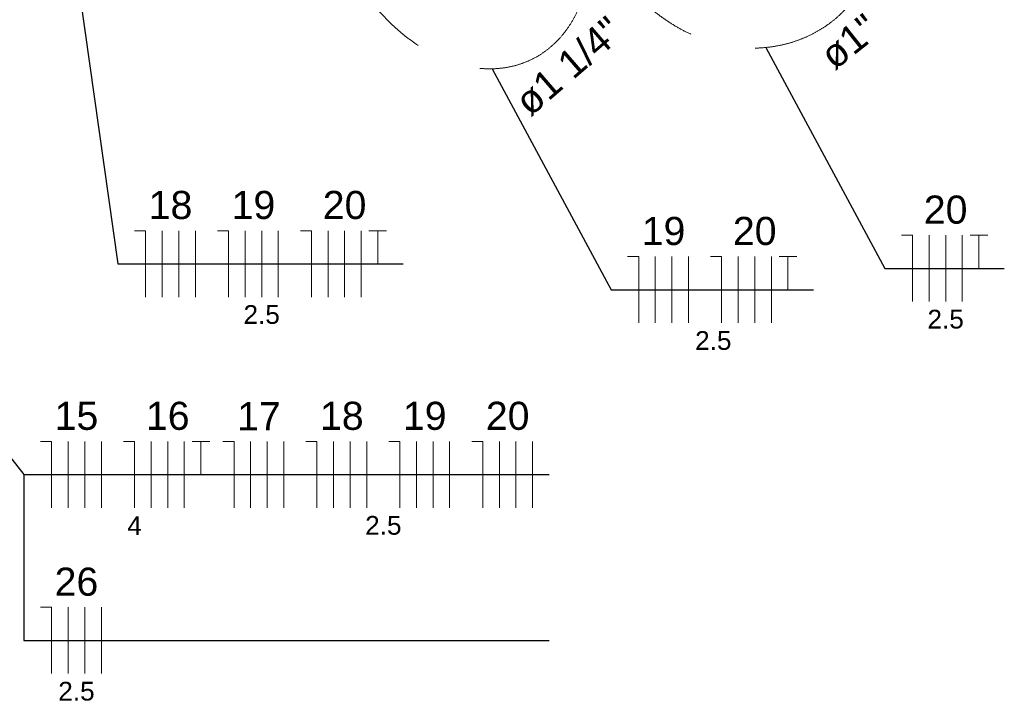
# Model space of a CAD drawing. Header units: millimetres. Extents: x 7 to 269, y 1 to 169.
# Tile 56 of 115: x 82.37 to 86.08, y 27.92 to 30.46. Entities that reach past the tile are written whole.
import ezdxf

# ---------------------------------------------------------------- set-up
doc = ezdxf.new("R2010")
doc.units = ezdxf.units.MM
doc.header["$MEASUREMENT"] = 0
doc.linetypes.add('Dashed', pattern=[0.75, 0.5, -0.25])
for name, color, linetype, lineweight in [('Eletroduto - Marco Polo', 6, 'Continuous', 9), ('Fiação - Marco Polo', 3, 'Continuous', 9), ('Linha de Chamada - Marco Polo', 1, 'Continuous', 25), ('Textos - Marco Polo', 143, 'Continuous', 25)]:
    doc.layers.add(name, color=color, linetype=linetype, lineweight=lineweight)
doc.styles.add('Arial', font='arial.ttf')

msp = doc.modelspace()

# ---------------------------------------------------------------- linework, layer by layer
at = {"layer": 'Eletroduto - Marco Polo', "linetype": 'Dashed'}
for points in [[(83.5602, 30.7499), (83.5911, 30.6879), (83.624, 30.6303), (83.6588, 30.5772), (83.6954, 30.5285), (83.7333, 30.4842), (83.7726, 30.4443), (83.8128, 30.4087), (83.8539, 30.3775), (83.8955, 30.3506), (83.9376, 30.3279), (83.9798, 30.3095), (84.0219, 30.2954), (84.0638, 30.2855), (84.1052, 30.2798), (84.146, 30.2783), (84.1858, 30.2809), (84.2244, 30.2877), (84.2617, 30.2986), (84.2975, 30.3136), (84.3315, 30.3326), (84.3635, 30.3558), (84.3933, 30.3829), (84.4207, 30.4141), (84.4454, 30.4493), (84.4672, 30.4884), (84.486, 30.5315), (84.5016, 30.5785), (84.5136, 30.6294), (84.5219, 30.6842), (84.5262, 30.7428)], [(84.5424, 30.7501), (84.5812, 30.6899), (84.6215, 30.6352), (84.6631, 30.5858), (84.7059, 30.5418), (84.7497, 30.5028), (84.7942, 30.4687), (84.8393, 30.4395), (84.8848, 30.4149), (84.9305, 30.3949), (84.9762, 30.3791), (85.0216, 30.3676), (85.0667, 30.3602), (85.1112, 30.3566), (85.1549, 30.3568), (85.1976, 30.3606), (85.2391, 30.3679), (85.2793, 30.3785), (85.3179, 30.3922), (85.3548, 30.409), (85.3897, 30.4286), (85.4225, 30.451), (85.4529, 30.4759), (85.4808, 30.5032), (85.506, 30.5328), (85.5282, 30.5645), (85.5473, 30.5982), (85.5632, 30.6338), (85.5755, 30.671), (85.5841, 30.7097), (85.5889, 30.7498)]]:
    msp.add_spline(points, degree=3, dxfattribs=at)
at = {"layer": 'Fiação - Marco Polo'}
for p, q in [((82.8013, 29.6683), (82.8431, 29.6683)), ((82.8431, 29.4183), (82.8431, 29.6683)), ((82.9056, 29.4183), (82.9056, 29.6683)), ((82.9681, 29.4183), (82.9681, 29.6683)), ((83.0306, 29.4183), (83.0306, 29.6683)), ((83.1138, 29.6683), (83.1556, 29.6683)), ((83.1556, 29.4183), (83.1556, 29.6683)), ((83.2181, 29.4183), (83.2181, 29.6683)), ((83.2806, 29.4183), (83.2806, 29.6683)), ((83.3431, 29.4183), (83.3431, 29.6683)), ((83.4263, 29.6683), (83.4681, 29.6683)), ((83.4681, 29.4183), (83.4681, 29.6683)), ((83.5306, 29.4183), (83.5306, 29.6683)), ((83.5931, 29.4183), (83.5931, 29.6683)), ((83.6556, 29.4183), (83.6556, 29.6683)), ((83.6847, 29.6683), (83.7514, 29.6683)), ((83.7181, 29.5433), (83.7181, 29.6683)), ((85.6916, 29.6509), (85.7332, 29.6509)), ((85.7332, 29.4009), (85.7332, 29.6509)), ((85.7957, 29.4009), (85.7957, 29.6509)), ((85.8582, 29.4009), (85.8582, 29.6509)), ((85.9207, 29.4009), (85.9207, 29.6509)), ((85.95, 29.6509), (86.0166, 29.6509)), ((85.9832, 29.5259), (85.9832, 29.6509)), ((84.6596, 29.5706), (84.7013, 29.5706)), ((84.7013, 29.3206), (84.7013, 29.5706)), ((84.7638, 29.3206), (84.7638, 29.5706)), ((84.8263, 29.3206), (84.8263, 29.5706)), ((84.8888, 29.3206), (84.8888, 29.5706)), ((84.9721, 29.5706), (85.0138, 29.5706)), ((85.0138, 29.3206), (85.0138, 29.5706)), ((85.0763, 29.3206), (85.0763, 29.5706)), ((85.1388, 29.3206), (85.1388, 29.5706)), ((85.2013, 29.3206), (85.2013, 29.5706)), ((85.2304, 29.5706), (85.2971, 29.5706)), ((85.2638, 29.4456), (85.2638, 29.5706)), ((82.4471, 28.8741), (82.4888, 28.8741)), ((82.4888, 28.6241), (82.4888, 28.8741)), ((82.5513, 28.6241), (82.5513, 28.8741)), ((82.6138, 28.6241), (82.6138, 28.8741)), ((82.6763, 28.6241), (82.6763, 28.8741)), ((82.7596, 28.8741), (82.8013, 28.8741)), ((82.8013, 28.6241), (82.8013, 28.8741)), ((82.8638, 28.6241), (82.8638, 28.8741)), ((82.9263, 28.6241), (82.9263, 28.8741)), ((82.9888, 28.6241), (82.9888, 28.8741)), ((83.018, 28.8741), (83.0846, 28.8741)), ((83.0513, 28.7491), (83.0513, 28.8741)), ((83.1346, 28.8741), (83.1763, 28.8741)), ((83.1763, 28.6241), (83.1763, 28.8741)), ((83.2388, 28.6241), (83.2388, 28.8741)), ((83.3013, 28.6241), (83.3013, 28.8741)), ((83.3638, 28.6241), (83.3638, 28.8741)), ((83.4471, 28.8741), (83.4888, 28.8741)), ((83.4888, 28.6241), (83.4888, 28.8741)), ((83.5513, 28.6241), (83.5513, 28.8741)), ((83.6138, 28.6241), (83.6138, 28.8741)), ((83.6763, 28.6241), (83.6763, 28.8741)), ((83.7596, 28.8741), (83.8013, 28.8741)), ((83.8013, 28.6241), (83.8013, 28.8741)), ((83.8638, 28.6241), (83.8638, 28.8741)), ((83.9263, 28.6241), (83.9263, 28.8741)), ((83.9888, 28.6241), (83.9888, 28.8741)), ((84.0721, 28.8741), (84.1138, 28.8741)), ((84.1138, 28.6241), (84.1138, 28.8741)), ((84.1763, 28.6241), (84.1763, 28.8741)), ((84.2388, 28.6241), (84.2388, 28.8741)), ((84.3013, 28.6241), (84.3013, 28.8741)), ((82.4471, 28.2491), (82.4888, 28.2491)), ((82.4888, 27.9991), (82.4888, 28.2491)), ((82.5513, 27.9991), (82.5513, 28.2491)), ((82.6138, 27.9991), (82.6138, 28.2491)), ((82.6763, 27.9991), (82.6763, 28.2491))]:
    msp.add_line(p, q, dxfattribs=at)
at = {"layer": 'Linha de Chamada - Marco Polo'}
for p, q in [((82.5535, 30.8502), (82.7388, 29.5433)), ((80.7416, 30.8273), (82.3846, 28.7491)), ((85.1808, 30.3587), (85.6291, 29.5259)), ((84.1488, 30.2783), (84.5971, 29.4456)), ((82.7388, 29.5433), (83.8139, 29.5433)), ((85.6291, 29.5259), (86.0791, 29.5259)), ((84.5971, 29.4456), (85.3596, 29.4456)), ((82.3846, 28.7491), (84.3638, 28.7491)), ((82.3846, 28.7491), (82.3846, 28.1241)), ((82.3846, 28.1241), (84.3638, 28.1241))]:
    msp.add_line(p, q, dxfattribs=at)

# ---------------------------------------------------------------- texts
at = {"layer": 'Fiação - Marco Polo', "attachment_point": 8, "line_spacing_factor": 0.798, "style": 'Arial'}
for s, insert, char_height, width in [('18', (82.937, 29.7108), 0.1059, 0.25416), ('19', (83.2495, 29.7108), 0.1059, 0.25416), ('20', (83.593, 29.7108), 0.1059, 0.25416), ('20', (85.858, 29.6933), 0.1059, 0.25416), ('19', (84.795, 29.6128), 0.1059, 0.25416), ('20', (85.1385, 29.6128), 0.1059, 0.25416), ('2.5', (83.2805, 29.3162), 0.0706, 0.25416), ('2.5', (85.858, 29.2987), 0.0706, 0.25416), ('2.5', (84.9825, 29.2182), 0.0706, 0.25416), ('15', (82.5825, 28.9163), 0.1059, 0.25416), ('16', (82.9265, 28.9163), 0.1059, 0.25416), ('17', (83.27, 28.9163), 0.1059, 0.25416), ('18', (83.5825, 28.9163), 0.1059, 0.25416), ('19', (83.895, 28.9163), 0.1059, 0.25416), ('20', (84.2075, 28.9163), 0.1059, 0.25416), ('4', (82.8015, 28.5217), 0.0706, 0.08472), ('2.5', (83.739, 28.5217), 0.0706, 0.25416), ('26', (82.5825, 28.2913), 0.1059, 0.25416), ('2.5', (82.5825, 27.8967), 0.0706, 0.25416)]:
    msp.add_mtext(s, dxfattribs=dict(at, insert=insert, char_height=char_height, width=width))
at = {"layer": 'Textos - Marco Polo', "char_height": 0.1059, "attachment_point": 8, "line_spacing_factor": 0.798, "style": 'Arial'}
for s, insert, width, rotation in [('ø1 1/4"', (84.4726, 30.2473), 0.88956, 40.8805), ('ø1"', (85.5288, 30.3378), 0.38124, 38.4798)]:
    msp.add_mtext(s, dxfattribs=dict(at, insert=insert, width=width, rotation=rotation))

doc.saveas('drawing.dxf')
